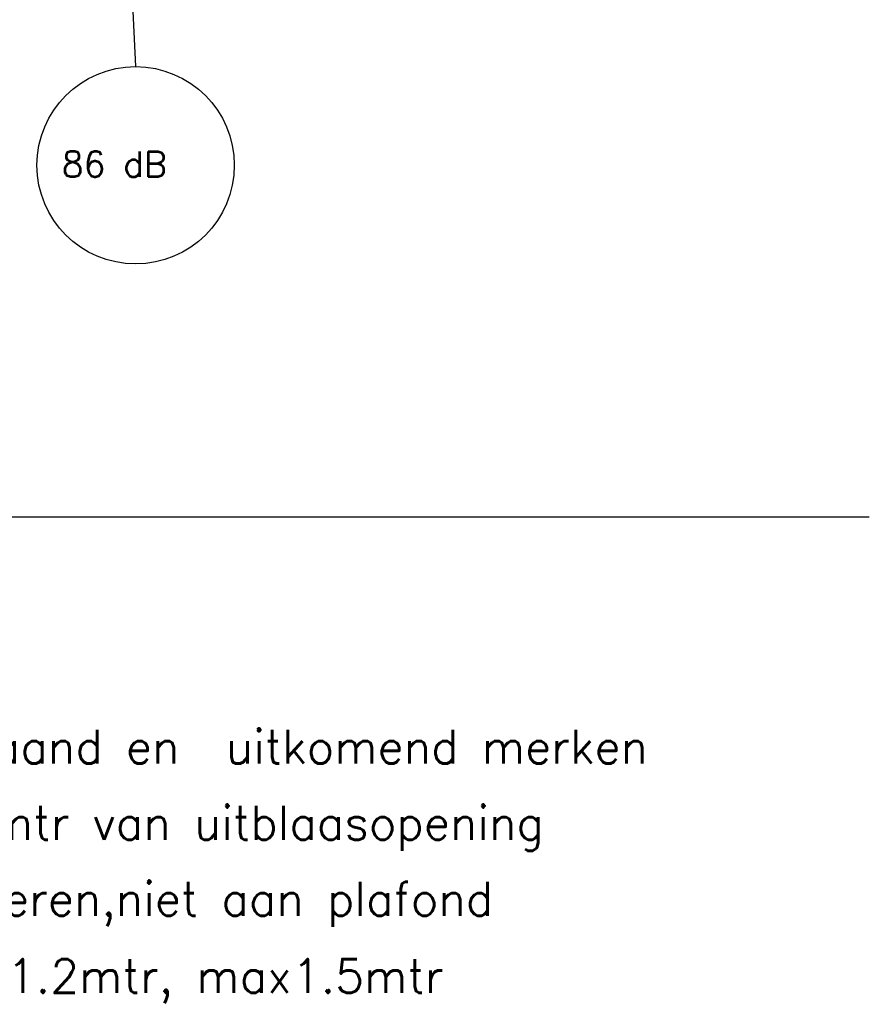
# Model space of a CAD drawing. Header units: millimetres. Extents: x 1890 to 160200, y 5205 to 111580.
# Tile 14 of 51: x 78808 to 88538, y 6533 to 17808. Entities that reach past the tile are written whole.
import ezdxf

# ---------------------------------------------------------------- set-up
doc = ezdxf.new("R2010")
doc.units = ezdxf.units.MM
doc.layers.add('BRAND', color=1, linetype='Continuous')
doc.layers.add('DB-waardes', color=6, linetype='Continuous')
doc.styles.add('ROMANS', font='romans')

msp = doc.modelspace()

# ---------------------------------------------------------------- linework, layer by layer
at = {"layer": 'BRAND'}
msp.add_line((68868, 12115), (88538, 12115), dxfattribs=at)
at = {"layer": 'DB-waardes'}
msp.add_line((79832, 23650), (80135, 17271), dxfattribs=at)
msp.add_circle((80135, 16141), 1130, dxfattribs=at)

# ---------------------------------------------------------------- texts
at = {"layer": 'BRAND', "style": 'ROMANS'}
for s, p in [('Kabels bij rookmelders ingaand en  uitkomend merken', (71478, 9289)), ('Rookmelders minimaal 1.5mtr van uitblaasopening', (71478, 8418)), ('Slowwhoops op muur monteren,niet aan plafond', (71478, 7547)), ('Handmelders montage min1.2mtr, max1.5mtr', (71588, 6664))]:
    msp.add_text(s, height=386.48, dxfattribs=at).set_placement(p)
at = {"layer": 'DB-waardes', "style": 'ROMANS'}
msp.add_text('86 dB', height=292.5, dxfattribs=at).set_placement((79289, 16008))

doc.saveas('drawing.dxf')
